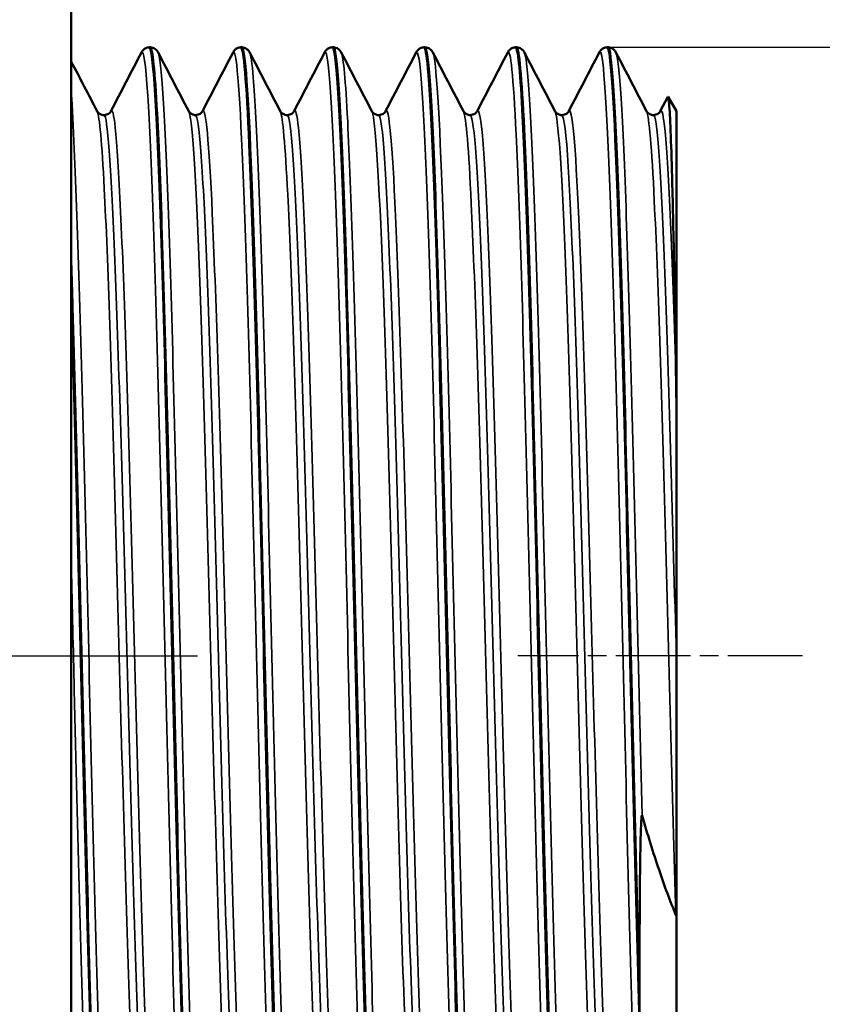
# Model space of a CAD drawing. Header units: millimetres. Extents: x -134 to 755, y -69 to 356.
# Tile 6 of 21: x 81 to 97, y 128 to 147. Entities that reach past the tile are written whole.
import ezdxf

# ---------------------------------------------------------------- set-up
doc = ezdxf.new("R2010")
doc.units = ezdxf.units.MM
doc.linetypes.add('CHAIN', pattern=[0.7087, 0.4724, -0.0591, 0.1181, -0.0591])
for name, color, linetype, lineweight in [('Видимые тонкие (ГОСТ)', 7, 'Continuous', 35), ('Видимый контур (ГОСТ)', 7, 'Continuous', 50), ('Осевая линия (ГОСТ)', 7, 'Continuous', 25), ('Размер (ГОСТ)', 7, 'Continuous', 25)]:
    doc.layers.add(name, color=color, linetype=linetype, lineweight=lineweight)
doc.styles.add('Обычный текст (ГОСТ)', font='GOST Common Italic.ttf')
doc.dimstyles.new('Обычный (ГОСТ)', dxfattribs={"dimtxt": 3.5, "dimasz": 3.5, "dimexe": 1, "dimexo": 0, "dimgap": 0.5, "dimtad": 1, "dimrnd": 1e-08, "dimtxsty": 'Обычный текст (ГОСТ)', "dimblk": 'Filled-1', "dimcen": 0.09, "dimdle": 15, "dimclrd": 256, "dimclre": 256, "dimclrt": 256, "dimazin": 2, "dimtfac": 0.714286, "dimtdec": 3, "dimtmove": 0, "dimatfit": 3, "dimfxl": 1, "dimtolj": 1, "dimlwd": 25, "dimlwe": 25, "dimarcsym": 0})

# ---------------------------------------------------------------- blocks, each defined once
blk = doc.blocks.new('Filled-1')
at = {"color": 0}
for p, q in [((0, 0), (-1, 0.1429)), ((-1, 0.1429), (-1, -0.1429)), ((-1, 0), (0, 0)), ((-1, -0.1429), (0, 0))]:
    blk.add_line(p, q, dxfattribs=at)
at = {"color": 0, "flags": 128}
blk.add_lwpolyline([(-1, -0.1429), (0, 0), (-1, 0.1429), (-1, -0.1429)], dxfattribs=at)
at = {"color": 0}
blk.add_solid([(-1, -0.1429), (0, 0), (-1, 0.1429), (-1, -0.1429)], dxfattribs=at)
blk = doc.blocks.new('*D12')
at = {"layer": 'Defpoints', "color": 0, "linetype": 'Continuous', "transparency": 16777216}
for p in [(92.527, 146.523), (91.637, 122.393), (105.21, 122.393)]:
    blk.add_point(p, dxfattribs=at)
at = {"layer": 'Размер (ГОСТ)', "linetype": 'Continuous', "lineweight": 25, "transparency": 16777216}
for p, q in [((92.527, 146.523), (106.21, 146.523)), ((105.21, 143.023), (105.21, 125.893)), ((91.637, 122.393), (106.21, 122.393))]:
    blk.add_line(p, q, dxfattribs=at)
at = {"layer": 'Размер (ГОСТ)', "linetype": 'Continuous', "lineweight": 25, "transparency": 16777216, "xscale": 3.5, "yscale": 3.5, "zscale": 3.5}
for p, rotation in [((105.21, 146.523), 90), ((105.21, 122.393), 270)]:
    blk.add_blockref('Filled-1', p, dxfattribs=dict(at, rotation=rotation))
at = {"layer": 'Размер (ГОСТ)', "linetype": 'Continuous', "lineweight": 25, "transparency": 16777216, "insert": (101.207, 124.843), "char_height": 3.5, "attachment_point": 1, "rotation": 90, "style": 'Обычный текст (ГОСТ)'}
blk.add_mtext('\\A1; \\fGOST Common|b0|i1;\\H3.5000;G 3/4"', dxfattribs=at)

msp = doc.modelspace()

# ---------------------------------------------------------------- linework, layer by layer
at = {"layer": 'Видимые тонкие (ГОСТ)'}
for points, knots in [([(84.1978, 122.5021), (84.147, 122.6055), (84.0961, 123.2601), (84.0453, 124.4045), (83.976, 125.9627), (83.9068, 128.4151), (83.8375, 131.1739), (83.7683, 133.9299), (83.6991, 136.9677), (83.63, 139.5604), (83.5578, 142.2637), (83.4857, 144.4554), (83.4135, 145.5689), (83.3723, 146.2056), (83.331, 146.4872), (83.2898, 146.4104)], [39.3162479, 39.3162479, 39.3162479, 39.3162479, 39.8441064, 39.8441064, 39.8441064, 40.5628902, 40.5628902, 40.5628902, 41.2809572, 41.2809572, 41.2809572, 42.0296802, 42.0296802, 42.0296802, 42.4578406, 42.4578406, 42.4578406, 42.4578406]), ([(86.0139, 122.5051), (85.9837, 122.562), (85.9534, 122.8116), (85.9231, 123.2539), (85.8539, 124.2653), (85.7847, 126.275), (85.7155, 128.8018), (85.6463, 131.3275), (85.5772, 134.348), (85.508, 137.1406), (85.4388, 139.932), (85.3697, 142.4717), (85.3006, 144.1525), (85.2357, 145.73), (85.1708, 146.5364), (85.1059, 146.4174)], [33.0330626, 33.0330626, 33.0330626, 33.0330626, 33.3472343, 33.3472343, 33.3472343, 34.065546, 34.065546, 34.065546, 34.7835143, 34.7835143, 34.7835143, 35.5011578, 35.5011578, 35.5011578, 36.1746553, 36.1746553, 36.1746553, 36.1746553]), ([(87.83, 122.4995), (87.8191, 122.5193), (87.8081, 122.5652), (87.7971, 122.6378), (87.7275, 123.0979), (87.6579, 124.626), (87.5883, 126.8525), (87.5188, 129.0774), (87.4493, 131.9799), (87.3797, 134.8589), (87.3102, 137.7359), (87.2407, 140.564), (87.1713, 142.6608), (87.1018, 144.7563), (87.0324, 146.1032), (86.9629, 146.3768), (86.9493, 146.4306), (86.9356, 146.4428), (86.922, 146.415)], [26.7498773, 26.7498773, 26.7498773, 26.7498773, 26.8638452, 26.8638452, 26.8638452, 27.5861047, 27.5861047, 27.5861047, 28.307848, 28.307848, 28.307848, 29.0290947, 29.0290947, 29.0290947, 29.7498645, 29.7498645, 29.7498645, 29.89147, 29.89147, 29.89147, 29.89147]), ([(89.6461, 122.4997), (89.5889, 122.6161), (89.5317, 123.4391), (89.4745, 124.8543), (89.4054, 126.5656), (89.3362, 129.1281), (89.267, 131.9288), (89.1979, 134.7289), (89.1287, 137.7428), (89.0596, 140.25), (88.9904, 142.7566), (88.9213, 144.735), (88.8521, 145.7124), (88.8141, 146.2498), (88.7761, 146.4807), (88.7381, 146.4084)], [20.466692, 20.466692, 20.466692, 20.466692, 21.0604177, 21.0604177, 21.0604177, 21.7783396, 21.7783396, 21.7783396, 22.4960981, 22.4960981, 22.4960981, 23.2136979, 23.2136979, 23.2136979, 23.6082847, 23.6082847, 23.6082847, 23.6082847]), ([(91.4622, 122.5051), (91.423, 122.582), (91.3837, 122.9833), (91.3445, 123.6963), (91.2751, 124.9554), (91.2058, 127.1758), (91.1365, 129.8241), (91.0672, 132.4716), (90.9978, 135.5236), (90.9285, 138.2472), (90.8592, 140.9701), (90.7899, 143.341), (90.7207, 144.7911), (90.6652, 145.9522), (90.6097, 146.5147), (90.5542, 146.4149)], [14.1835067, 14.1835067, 14.1835067, 14.1835067, 14.5909949, 14.5909949, 14.5909949, 15.3105985, 15.3105985, 15.3105985, 16.0299964, 16.0299964, 16.0299964, 16.7491932, 16.7491932, 16.7491932, 17.3250994, 17.3250994, 17.3250994, 17.3250994]), ([(93.2193, 122.858), (93.1498, 123.5721), (93.0803, 125.3314), (93.0107, 127.7109), (92.9412, 130.0895), (92.8717, 133.067), (92.8022, 135.9246), (92.7327, 138.7813), (92.6632, 141.493), (92.5938, 143.4055), (92.5243, 145.3175), (92.4548, 146.4141), (92.3854, 146.4309), (92.3803, 146.4321), (92.3753, 146.4277), (92.3703, 146.4177)], [8.1045097, 8.1045097, 8.1045097, 8.1045097, 8.826182, 8.826182, 8.826182, 9.547605, 9.547605, 9.547605, 10.2687835, 10.2687835, 10.2687835, 10.9897226, 10.9897226, 10.9897226, 11.0419141, 11.0419141, 11.0419141, 11.0419141]), ([(84.5288, 122.5034), (84.5064, 122.4582), (84.4839, 122.5196), (84.4615, 122.6921), (84.3921, 123.2256), (84.3227, 124.8163), (84.2533, 127.0813), (84.1839, 129.3435), (84.1146, 132.2584), (84.0453, 135.1259), (83.976, 137.9902), (83.9068, 140.7822), (83.8375, 142.8324), (83.7683, 144.8807), (83.6991, 146.171), (83.63, 146.3946), (83.6269, 146.4045), (83.6238, 146.4123), (83.6208, 146.418)], [32.9403831, 32.9403831, 32.9403831, 32.9403831, 33.1733358, 33.1733358, 33.1733358, 33.8937809, 33.8937809, 33.8937809, 34.6133571, 34.6133571, 34.6133571, 35.3321409, 35.3321409, 35.3321409, 36.0502079, 36.0502079, 36.0502079, 36.0819757, 36.0819757, 36.0819757, 36.0819757]), ([(86.3449, 122.4972), (86.3429, 122.4932), (86.3408, 122.4901), (86.3387, 122.4879), (86.2694, 122.4168), (86.2001, 123.4197), (86.1309, 125.2559), (86.0616, 127.0911), (85.9924, 129.7429), (85.9231, 132.5755), (85.8539, 135.4068), (85.7847, 138.3942), (85.7155, 140.8225), (85.6463, 143.2496), (85.5772, 145.0971), (85.508, 145.923), (85.4843, 146.206), (85.4606, 146.3682), (85.4369, 146.4116)], [26.6571978, 26.6571978, 26.6571978, 26.6571978, 26.6787562, 26.6787562, 26.6787562, 27.3978111, 27.3978111, 27.3978111, 28.116485, 28.116485, 28.116485, 28.8347967, 28.8347967, 28.8347967, 29.552765, 29.552765, 29.552765, 29.7987904, 29.7987904, 29.7987904, 29.7987904]), ([(88.161, 122.5021), (88.1094, 122.4091), (88.0577, 122.8856), (88.006, 123.8928), (87.9364, 125.2504), (87.8667, 127.5598), (87.7971, 130.2616), (87.7275, 132.9614), (87.6579, 136.0292), (87.5883, 138.7227), (87.5188, 141.4143), (87.4493, 143.7086), (87.3797, 145.0511), (87.3375, 145.8668), (87.2952, 146.3269), (87.253, 146.4107)], [20.3740125, 20.3740125, 20.3740125, 20.3740125, 20.9103002, 20.9103002, 20.9103002, 21.6330958, 21.6330958, 21.6330958, 22.3553553, 22.3553553, 22.3553553, 23.0770986, 23.0770986, 23.0770986, 23.5156051, 23.5156051, 23.5156051, 23.5156051]), ([(89.9771, 122.5049), (89.948, 122.4476), (89.9188, 122.569), (89.8897, 122.8749), (89.8205, 123.6012), (89.7513, 125.3609), (89.6821, 127.7327), (89.6129, 130.104), (89.5437, 133.0665), (89.4745, 135.9113), (89.4054, 138.7554), (89.3362, 141.4573), (89.267, 143.3706), (89.201, 145.1957), (89.1351, 146.2882), (89.0691, 146.418)], [14.0908272, 14.0908272, 14.0908272, 14.0908272, 14.3933157, 14.3933157, 14.3933157, 15.1115784, 15.1115784, 15.1115784, 15.8296684, 15.8296684, 15.8296684, 16.5475903, 16.5475903, 16.5475903, 17.2324198, 17.2324198, 17.2324198, 17.2324198]), ([(91.7932, 122.4994), (91.7824, 122.4773), (91.7715, 122.4808), (91.7606, 122.5107), (91.6913, 122.7014), (91.6219, 123.9659), (91.5525, 126.0001), (91.4832, 128.0337), (91.4138, 130.8186), (91.3445, 133.6855), (91.2751, 136.5516), (91.2058, 139.4745), (91.1365, 141.7521), (91.0672, 144.029), (90.9978, 145.641), (90.9285, 146.2011), (90.9141, 146.3179), (90.8996, 146.3887), (90.8852, 146.4147)], [7.8076419, 7.8076419, 7.8076419, 7.8076419, 7.9204019, 7.9204019, 7.9204019, 8.6404314, 8.6404314, 8.6404314, 9.3602456, 9.3602456, 9.3602456, 10.0798492, 10.0798492, 10.0798492, 10.799247, 10.799247, 10.799247, 10.9492345, 10.9492345, 10.9492345, 10.9492345]), ([(93.2193, 131.289), (93.1498, 134.0666), (93.0803, 137.1183), (93.0107, 139.7071), (92.9412, 142.2949), (92.8717, 144.3973), (92.8022, 145.5066), (92.7686, 146.0436), (92.7349, 146.3457), (92.7013, 146.4099)], [2.8737604, 2.8737604, 2.8737604, 2.8737604, 3.5954327, 3.5954327, 3.5954327, 4.3168556, 4.3168556, 4.3168556, 4.6660492, 4.6660492, 4.6660492, 4.6660492]), ([(82.7127, 122.5042), (82.6689, 122.4234), (82.625, 122.7489), (82.5811, 123.4713), (82.5117, 124.6157), (82.4422, 126.7466), (82.3727, 129.35), (82.3035, 131.9416), (82.2344, 134.9786), (82.1652, 137.7346), (82.0959, 140.4936), (82.0267, 142.947), (81.9574, 144.5067), (81.9378, 144.9479), (81.9183, 145.3197), (81.8987, 145.6143)], [39.2235684, 39.2235684, 39.2235684, 39.2235684, 39.6787947, 39.6787947, 39.6787947, 40.3999921, 40.3999921, 40.3999921, 41.1179209, 41.1179209, 41.1179209, 41.8366523, 41.8366523, 41.8366523, 42.039992, 42.039992, 42.039992, 42.039992]), ([(83.5916, 123.6629), (83.5317, 123.7848), (83.4718, 124.6081), (83.4118, 126.0065), (83.3404, 127.6728), (83.269, 130.1385), (83.1975, 132.7778), (83.1263, 135.4095), (83.0551, 138.188), (82.9839, 140.4117), (82.9128, 142.6301), (82.8418, 144.275), (82.7707, 144.9329), (82.7417, 145.2018), (82.7126, 145.3044), (82.6836, 145.2469)], [39.3212189, 39.3212189, 39.3212189, 39.3212189, 39.9433637, 39.9433637, 39.9433637, 40.684693, 40.684693, 40.684693, 41.4239142, 41.4239142, 41.4239142, 42.1613632, 42.1613632, 42.1613632, 42.4628116, 42.4628116, 42.4628116, 42.4628116]), ([(85.4077, 123.6665), (85.3848, 123.7084), (85.3618, 123.851), (85.3389, 124.0964), (85.2672, 124.8621), (85.1955, 126.6213), (85.1238, 128.9244), (85.0523, 131.2231), (84.9808, 134.0408), (84.9093, 136.6603), (84.8378, 139.2757), (84.7664, 141.6677), (84.695, 143.2294), (84.6299, 144.653), (84.5648, 145.374), (84.4997, 145.2543)], [33.0380336, 33.0380336, 33.0380336, 33.0380336, 33.2763804, 33.2763804, 33.2763804, 34.0202595, 34.0202595, 34.0202595, 34.7626813, 34.7626813, 34.7626813, 35.5039273, 35.5039273, 35.5039273, 36.1796262, 36.1796262, 36.1796262, 36.1796262]), ([(87.2238, 123.6626), (87.164, 123.7839), (87.1043, 124.6039), (87.0445, 125.9963), (86.9732, 127.6545), (86.902, 130.1082), (86.8308, 132.7379), (86.7597, 135.366), (86.6885, 138.1445), (86.6173, 140.3728), (86.5462, 142.5997), (86.4751, 144.2555), (86.404, 144.9233), (86.3746, 145.1992), (86.3452, 145.3053), (86.3158, 145.2474)], [26.7548483, 26.7548483, 26.7548483, 26.7548483, 27.3754824, 27.3754824, 27.3754824, 28.1145915, 28.1145915, 28.1145915, 28.8532317, 28.8532317, 28.8532317, 29.5914238, 29.5914238, 29.5914238, 29.8964409, 29.8964409, 29.8964409, 29.8964409]), ([(89.0399, 123.6655), (89.0201, 123.7014), (89.0003, 123.8129), (88.9804, 124.0016), (88.9067, 124.7035), (88.8329, 126.47), (88.7591, 128.8254), (88.6875, 131.113), (88.6158, 133.9309), (88.5442, 136.5597), (88.4726, 139.1863), (88.401, 141.598), (88.3294, 143.1801), (88.2636, 144.6355), (88.1977, 145.3758), (88.1319, 145.2544)], [20.471663, 20.471663, 20.471663, 20.471663, 20.6775382, 20.6775382, 20.6775382, 21.4431916, 21.4431916, 21.4431916, 22.1868166, 22.1868166, 22.1868166, 22.9298013, 22.9298013, 22.9298013, 23.6132556, 23.6132556, 23.6132556, 23.6132556]), ([(90.856, 123.6634), (90.7988, 123.7798), (90.7416, 124.5326), (90.6844, 125.8202), (90.6133, 127.4189), (90.5422, 129.8266), (90.4712, 132.4378), (90.4001, 135.0484), (90.3291, 137.8373), (90.258, 140.1035), (90.187, 142.3691), (90.116, 144.0907), (90.045, 144.8356), (90.0127, 145.1747), (89.9803, 145.31), (89.948, 145.2471)], [14.1884777, 14.1884777, 14.1884777, 14.1884777, 14.7824916, 14.7824916, 14.7824916, 15.5200391, 15.5200391, 15.5200391, 16.257386, 16.257386, 16.257386, 16.9945373, 16.9945373, 16.9945373, 17.3300703, 17.3300703, 17.3300703, 17.3300703]), ([(92.6721, 123.6663), (92.65, 123.7065), (92.6279, 123.8401), (92.6058, 124.0692), (92.5346, 124.8076), (92.4633, 126.5303), (92.3921, 128.8019), (92.3208, 131.0727), (92.2496, 133.87), (92.1784, 136.4872), (92.1072, 139.1034), (92.036, 141.5143), (91.9647, 143.1111), (91.8979, 144.6109), (91.831, 145.379), (91.7641, 145.2547)], [7.9052924, 7.9052924, 7.9052924, 7.9052924, 8.134688, 8.134688, 8.134688, 8.8742729, 8.8742729, 8.8742729, 9.6136106, 9.6136106, 9.6136106, 10.3527063, 10.3527063, 10.3527063, 11.046885, 11.046885, 11.046885, 11.046885]), ([(93.8901, 140.1097), (93.8186, 142.3868), (93.7472, 144.1128), (93.6758, 144.8498), (93.6439, 145.1787), (93.6121, 145.3091), (93.5802, 145.247)], [3.6916927, 3.6916927, 3.6916927, 3.6916927, 4.4328716, 4.4328716, 4.4328716, 4.7636997, 4.7636997, 4.7636997, 4.7636997]), ([(83.3189, 123.6683), (83.2785, 123.5924), (83.238, 123.8269), (83.1975, 124.3723), (83.1263, 125.3322), (83.0551, 127.2456), (82.9839, 129.6293), (82.9128, 132.0072), (82.8418, 134.8302), (82.7707, 137.3884), (82.6981, 140.0049), (82.6254, 142.3174), (82.5527, 143.7197), (82.5054, 144.632), (82.4582, 145.1536), (82.4109, 145.2486)], [39.2185974, 39.2185974, 39.2185974, 39.2185974, 39.6385341, 39.6385341, 39.6385341, 40.3777552, 40.3777552, 40.3777552, 41.1152043, 41.1152043, 41.1152043, 41.869475, 41.869475, 41.869475, 42.3601901, 42.3601901, 42.3601901, 42.3601901]), ([(83.4553, 123.7426), (83.4369, 123.7405), (83.4185, 123.8032), (83.4, 123.933), (83.3285, 124.4373), (83.2569, 125.9489), (83.1853, 128.0828), (83.114, 130.2107), (83.0426, 132.9363), (82.9712, 135.5687), (82.9001, 138.1949), (82.8289, 140.7029), (82.7577, 142.4599), (82.6875, 144.191), (82.6174, 145.1757), (82.5472, 145.1776)], [39.2699082, 39.2699082, 39.2699082, 39.2699082, 39.4610602, 39.4610602, 39.4610602, 40.2038456, 40.2038456, 40.2038456, 40.9445331, 40.9445331, 40.9445331, 41.6834601, 41.6834601, 41.6834601, 42.4115008, 42.4115008, 42.4115008, 42.4115008]), ([(85.135, 123.6605), (85.1313, 123.6532), (85.1276, 123.6486), (85.1238, 123.6469), (85.0523, 123.6131), (84.9808, 124.6158), (84.9093, 126.3996), (84.8378, 128.1807), (84.7664, 130.7229), (84.695, 133.381), (84.6237, 136.0352), (84.5524, 138.779), (84.4811, 140.9179), (84.4098, 143.0539), (84.3386, 144.5659), (84.2674, 145.0723), (84.2539, 145.1681), (84.2405, 145.2278), (84.227, 145.252)], [32.9354121, 32.9354121, 32.9354121, 32.9354121, 32.9741006, 32.9741006, 32.9741006, 33.7165224, 33.7165224, 33.7165224, 34.4577684, 34.4577684, 34.4577684, 35.1979248, 35.1979248, 35.1979248, 35.9370766, 35.9370766, 35.9370766, 36.0770048, 36.0770048, 36.0770048, 36.0770048]), ([(85.2714, 123.743), (85.2191, 123.7489), (85.1667, 124.2774), (85.1144, 125.2806), (85.0427, 126.6546), (84.971, 128.9052), (84.8994, 131.4573), (84.8278, 134.0054), (84.7562, 136.8288), (84.6847, 139.2081), (84.6132, 141.584), (84.5417, 143.4937), (84.4703, 144.4521), (84.4346, 144.9303), (84.399, 145.1693), (84.3633, 145.1693)], [32.9867229, 32.9867229, 32.9867229, 32.9867229, 33.5298918, 33.5298918, 33.5298918, 34.2738433, 34.2738433, 34.2738433, 35.0166179, 35.0166179, 35.0166179, 35.7583024, 35.7583024, 35.7583024, 36.1283155, 36.1283155, 36.1283155, 36.1283155]), ([(86.9511, 123.6683), (86.911, 123.5929), (86.8709, 123.8226), (86.8308, 124.3578), (86.7597, 125.3077), (86.6885, 127.211), (86.6173, 129.5876), (86.5462, 131.9628), (86.4751, 134.7879), (86.404, 137.3512), (86.3329, 139.913), (86.2618, 142.1888), (86.1907, 143.6059), (86.1415, 144.587), (86.0923, 145.1499), (86.0431, 145.2492)], [26.6522268, 26.6522268, 26.6522268, 26.6522268, 27.0684325, 27.0684325, 27.0684325, 27.8070728, 27.8070728, 27.8070728, 28.5452649, 28.5452649, 28.5452649, 29.2830295, 29.2830295, 29.2830295, 29.7938195, 29.7938195, 29.7938195, 29.7938195]), ([(87.0875, 123.7418), (87.0713, 123.7399), (87.0552, 123.7881), (87.039, 123.8882), (86.9676, 124.3302), (86.8963, 125.7781), (86.8249, 127.8651), (86.7536, 129.9508), (86.6823, 132.6543), (86.611, 135.2913), (86.5397, 137.9266), (86.4684, 140.4699), (86.3971, 142.2779), (86.3259, 144.0849), (86.2547, 145.1399), (86.1834, 145.1766), (86.1821, 145.1773), (86.1808, 145.1776), (86.1794, 145.1776)], [26.7035376, 26.7035376, 26.7035376, 26.7035376, 26.8712981, 26.8712981, 26.8712981, 27.6119712, 27.6119712, 27.6119712, 28.3521741, 28.3521741, 28.3521741, 29.0919275, 29.0919275, 29.0919275, 29.8312523, 29.8312523, 29.8312523, 29.8451302, 29.8451302, 29.8451302, 29.8451302]), ([(88.7672, 123.6604), (88.7645, 123.6551), (88.7618, 123.6513), (88.7591, 123.6489), (88.6875, 123.5864), (88.6158, 124.5638), (88.5442, 126.3316), (88.4726, 128.0978), (88.401, 130.6354), (88.3294, 133.2976), (88.2579, 135.9576), (88.1864, 138.7156), (88.1149, 140.8697), (88.0434, 143.0221), (87.9719, 144.5504), (87.9005, 145.0662), (87.8867, 145.1655), (87.8729, 145.2271), (87.8592, 145.2519)], [20.3690415, 20.3690415, 20.3690415, 20.3690415, 20.3970327, 20.3970327, 20.3970327, 21.1406577, 21.1406577, 21.1406577, 21.8836423, 21.8836423, 21.8836423, 22.6260086, 22.6260086, 22.6260086, 23.3677784, 23.3677784, 23.3677784, 23.5106342, 23.5106342, 23.5106342, 23.5106342]), ([(88.9036, 123.7453), (88.8548, 123.7501), (88.8061, 124.2048), (88.7573, 125.0814), (88.6855, 126.3722), (88.6137, 128.5624), (88.5419, 131.0905), (88.4702, 133.6164), (88.3984, 136.4544), (88.3267, 138.8782), (88.255, 141.3), (88.1834, 143.2842), (88.1117, 144.3238), (88.073, 144.8854), (88.0342, 145.1683), (87.9955, 145.1693)], [20.4203522, 20.4203522, 20.4203522, 20.4203522, 20.9264268, 20.9264268, 20.9264268, 21.6716322, 21.6716322, 21.6716322, 22.4161948, 22.4161948, 22.4161948, 23.1601366, 23.1601366, 23.1601366, 23.5619449, 23.5619449, 23.5619449, 23.5619449]), ([(90.5833, 123.6684), (90.5459, 123.5973), (90.5086, 123.7911), (90.4712, 124.2531), (90.4001, 125.1311), (90.3291, 126.9691), (90.258, 129.3053), (90.187, 131.6408), (90.116, 134.4518), (90.045, 137.032), (89.974, 139.6116), (89.903, 141.9357), (89.832, 143.4209), (89.7797, 144.5134), (89.7275, 145.1443), (89.6753, 145.2503)], [14.0858562, 14.0858562, 14.0858562, 14.0858562, 14.4738802, 14.4738802, 14.4738802, 15.2112271, 15.2112271, 15.2112271, 15.9483784, 15.9483784, 15.9483784, 16.6853393, 16.6853393, 16.6853393, 17.2274489, 17.2274489, 17.2274489, 17.2274489]), ([(90.7197, 123.74), (90.7085, 123.7388), (90.6973, 123.7619), (90.6861, 123.81), (90.6149, 124.1162), (90.5437, 125.4321), (90.4725, 127.4256), (90.4013, 129.4185), (90.3301, 132.0692), (90.2589, 134.7089), (90.1877, 137.3479), (90.1165, 139.9502), (90.0454, 141.8596), (89.9742, 143.7686), (89.9031, 144.9664), (89.8319, 145.1513), (89.8251, 145.1688), (89.8184, 145.1772), (89.8116, 145.1767)], [14.1371669, 14.1371669, 14.1371669, 14.1371669, 14.2533562, 14.2533562, 14.2533562, 14.9924784, 14.9924784, 14.9924784, 15.7313991, 15.7313991, 15.7313991, 16.4701233, 16.4701233, 16.4701233, 17.2086563, 17.2086563, 17.2086563, 17.2787596, 17.2787596, 17.2787596, 17.2787596]), ([(92.3994, 123.6604), (92.397, 123.6556), (92.3945, 123.652), (92.3921, 123.6496), (92.3208, 123.5807), (92.2496, 124.5392), (92.1784, 126.283), (92.1072, 128.0262), (92.036, 130.5374), (91.9647, 133.1824), (91.8936, 135.8266), (91.8224, 138.579), (91.7512, 140.7452), (91.68, 142.9107), (91.6089, 144.4694), (91.5377, 145.0284), (91.5222, 145.1496), (91.5068, 145.2236), (91.4914, 145.2513)], [7.8026709, 7.8026709, 7.8026709, 7.8026709, 7.8281139, 7.8281139, 7.8281139, 8.5674516, 8.5674516, 8.5674516, 9.3065474, 9.3065474, 9.3065474, 10.0454065, 10.0454065, 10.0454065, 10.784034, 10.784034, 10.784034, 10.9442636, 10.9442636, 10.9442636, 10.9442636]), ([(92.5358, 123.7447), (92.4897, 123.7485), (92.4436, 124.1545), (92.3975, 124.9418), (92.3261, 126.1609), (92.2547, 128.2824), (92.1833, 130.7682), (92.112, 133.2532), (92.0406, 136.078), (91.9692, 138.5266), (91.8979, 140.9744), (91.8266, 143.0224), (91.7552, 144.1518), (91.7127, 144.8246), (91.6702, 145.1675), (91.6277, 145.1699)], [7.8539816, 7.8539816, 7.8539816, 7.8539816, 8.3325038, 8.3325038, 8.3325038, 9.0734246, 9.0734246, 9.0734246, 9.8141022, 9.8141022, 9.8141022, 10.554542, 10.554542, 10.554542, 10.9955743, 10.9955743, 10.9955743, 10.9955743]), ([(93.8901, 129.3117), (93.8186, 131.6609), (93.7472, 134.4901), (93.6758, 137.0814), (93.6044, 139.6717), (93.5331, 141.9989), (93.4617, 143.4729), (93.4103, 144.5341), (93.3589, 145.1456), (93.3075, 145.2498)], [2.6455338, 2.6455338, 2.6455338, 2.6455338, 3.3867126, 3.3867126, 3.3867126, 4.1276125, 4.1276125, 4.1276125, 4.6610782, 4.6610782, 4.6610782, 4.6610782]), ([(93.8987, 134.4278), (93.8271, 137.082), (93.7555, 139.7259), (93.684, 141.6859), (93.6124, 143.6452), (93.5409, 144.9018), (93.4694, 145.1358), (93.4609, 145.1637), (93.4523, 145.177), (93.4438, 145.1762)], [3.1388071, 3.1388071, 3.1388071, 3.1388071, 3.8815781, 3.8815781, 3.8815781, 4.6240687, 4.6240687, 4.6240687, 4.712389, 4.712389, 4.712389, 4.712389]), ([(82.3817, 122.4973), (82.3787, 122.503), (82.3757, 122.5106), (82.3727, 122.5203), (82.3035, 122.7426), (82.2344, 124.0312), (82.1652, 126.0778), (82.0959, 128.1267), (82.0267, 130.9177), (81.9574, 133.7817), (81.9378, 134.5919), (81.9183, 135.4069), (81.8987, 136.2097)], [45.5994332, 45.5994332, 45.5994332, 45.5994332, 45.6307415, 45.6307415, 45.6307415, 46.3486702, 46.3486702, 46.3486702, 47.0674017, 47.0674017, 47.0674017, 47.2707413, 47.2707413, 47.2707413, 47.2707413])]:
    msp.add_open_spline(points, degree=3, knots=knots, dxfattribs=at)
at = {"layer": 'Видимый контур (ГОСТ)'}
for p, q in [((81.8987, 117.3577), (81.8987, 151.5577)), ((83.4468, 146.5227), (83.4638, 146.5227)), ((85.2629, 146.5227), (85.2799, 146.5227)), ((87.079, 146.5227), (87.096, 146.5227)), ((88.8951, 146.5227), (88.9121, 146.5227)), ((90.7112, 146.5227), (90.7282, 146.5227)), ((92.5273, 146.5227), (92.5443, 146.5227)), ((93.5802, 145.2551), (93.7273, 145.5374)), ((93.8987, 145.2544), (93.7349, 145.5381)), ((93.8987, 139.5389), (93.8987, 145.2544)), ((93.8987, 139.5389), (93.8987, 134.4278)), ((93.8987, 134.4278), (93.8987, 129.3235)), ((93.8987, 123.6609), (93.8987, 129.3235)), ((93.1665, 127.8281), (93.1665, 127.2477))]:
    msp.add_line(p, q, dxfattribs=at)
for points, knots in [([(83.2898, 146.4182), (83.2974, 146.4329), (83.3073, 146.4505), (83.3401, 146.4823), (83.3549, 146.4941), (83.3946, 146.514), (83.4201, 146.5215), (83.4465, 146.5227)], [0, 0, 0, 0, 0.028181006, 0.028181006, 0.042840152, 0.042840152, 0.058022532, 0.058022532, 0.058022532, 0.058022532]), ([(83.4465, 146.5146), (83.485, 146.5149), (83.5236, 146.1998), (83.5622, 145.5743), (83.6314, 144.4514), (83.7006, 142.3383), (83.7698, 139.7408), (83.839, 137.1442), (83.9082, 134.086), (83.9774, 131.2985), (84.0466, 128.5118), (84.1157, 126.0196), (84.1849, 124.4182), (84.2416, 123.107), (84.2982, 122.4022), (84.3548, 122.3955)], [-42.4125677, -42.4125677, -42.4125677, -42.4125677, -42.0123502, -42.0123502, -42.0123502, -41.2939564, -41.2939564, -41.2939564, -40.5757711, -40.5757711, -40.5757711, -39.8577897, -39.8577897, -39.8577897, -39.2699082, -39.2699082, -39.2699082, -39.2699082]), ([(84.3721, 122.398), (84.3221, 122.4014), (84.272, 122.9427), (84.222, 123.9778), (84.1528, 125.4087), (84.0836, 127.7708), (84.0144, 130.4988), (83.9453, 133.2238), (83.8762, 136.2905), (83.8071, 138.9662), (83.7381, 141.6394), (83.669, 143.8995), (83.6, 145.2078), (83.5546, 146.0681), (83.5092, 146.511), (83.4638, 146.515)], [32.985656, 32.985656, 32.985656, 32.985656, 33.5051132, 33.5051132, 33.5051132, 34.2231964, 34.2231964, 34.2231964, 34.9405014, 34.9405014, 34.9405014, 35.6571034, 35.6571034, 35.6571034, 36.1283155, 36.1283155, 36.1283155, 36.1283155]), ([(83.4641, 146.5227), (83.5006, 146.521), (83.5345, 146.507), (83.5785, 146.4768), (83.5919, 146.4617), (83.6102, 146.4374), (83.616, 146.4274), (83.6208, 146.4182)], [0, 0, 0, 0, 0.020980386, 0.020980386, 0.040460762, 0.040460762, 0.057993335, 0.057993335, 0.057993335, 0.057993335]), ([(85.1059, 146.4182), (85.1135, 146.4329), (85.1234, 146.4505), (85.1562, 146.4823), (85.171, 146.4941), (85.2107, 146.514), (85.2362, 146.5215), (85.2626, 146.5227)], [0, 0, 0, 0, 0.028181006, 0.028181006, 0.042840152, 0.042840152, 0.058022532, 0.058022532, 0.058022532, 0.058022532]), ([(85.2626, 146.5194), (85.318, 146.5153), (85.3735, 145.8439), (85.4289, 144.5865), (85.498, 143.0205), (85.567, 140.5588), (85.6361, 137.7886), (85.7051, 135.019), (85.7741, 131.9647), (85.8432, 129.3536), (85.9122, 126.7432), (85.9812, 124.5982), (86.0502, 123.4296), (86.0905, 122.7484), (86.1307, 122.4025), (86.1709, 122.4004)], [-36.1293824, -36.1293824, -36.1293824, -36.1293824, -35.5539189, -35.5539189, -35.5539189, -34.837233, -34.837233, -34.837233, -34.1207134, -34.1207134, -34.1207134, -33.4043556, -33.4043556, -33.4043556, -32.9867229, -32.9867229, -32.9867229, -32.9867229]), ([(86.1882, 122.4008), (86.1568, 122.3985), (86.1254, 122.6056), (86.094, 123.0245), (86.0249, 123.9457), (85.9558, 125.8831), (85.8867, 128.3741), (85.8176, 130.8638), (85.7485, 133.8851), (85.6794, 136.7171), (85.6104, 139.5479), (85.5414, 142.1652), (85.4723, 143.9454), (85.4082, 145.5996), (85.344, 146.5177), (85.2799, 146.5221)], [26.7024707, 26.7024707, 26.7024707, 26.7024707, 27.0285959, 27.0285959, 27.0285959, 27.7458366, 27.7458366, 27.7458366, 28.4627197, 28.4627197, 28.4627197, 29.1792641, 29.1792641, 29.1792641, 29.8451302, 29.8451302, 29.8451302, 29.8451302]), ([(85.2802, 146.5227), (85.3167, 146.521), (85.3506, 146.507), (85.3946, 146.4768), (85.408, 146.4617), (85.4263, 146.4374), (85.4321, 146.4274), (85.4369, 146.4182)], [0, 0, 0, 0, 0.020980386, 0.020980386, 0.040460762, 0.040460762, 0.057993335, 0.057993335, 0.057993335, 0.057993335]), ([(86.922, 146.4182), (86.9296, 146.4329), (86.9395, 146.4505), (86.9723, 146.4823), (86.9871, 146.4941), (87.0268, 146.514), (87.0523, 146.5215), (87.0787, 146.5227)], [0, 0, 0, 0, 0.028181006, 0.028181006, 0.042840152, 0.042840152, 0.058022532, 0.058022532, 0.058022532, 0.058022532]), ([(87.0787, 146.5216), (87.0857, 146.5225), (87.0928, 146.5126), (87.0998, 146.4915), (87.1693, 146.283), (87.2388, 144.989), (87.3083, 142.9218), (87.3777, 140.856), (87.4472, 138.0364), (87.5166, 135.1423), (87.586, 132.2503), (87.6554, 129.3093), (87.7248, 127.0271), (87.7941, 124.7465), (87.8635, 123.1438), (87.9328, 122.6042), (87.9509, 122.4636), (87.969, 122.3955), (87.987, 122.3976)], [-29.8461971, -29.8461971, -29.8461971, -29.8461971, -29.7732071, -29.7732071, -29.7732071, -29.0518927, -29.0518927, -29.0518927, -28.3311085, -28.3311085, -28.3311085, -27.6108348, -27.6108348, -27.6108348, -26.891052, -26.891052, -26.891052, -26.7035376, -26.7035376, -26.7035376, -26.7035376]), ([(88.0043, 122.3958), (87.9913, 122.3936), (87.9783, 122.4282), (87.9653, 122.5006), (87.8958, 122.8878), (87.8263, 124.3528), (87.7568, 126.542), (87.6874, 128.7297), (87.618, 131.6213), (87.5485, 134.52), (87.4791, 137.4167), (87.4097, 140.295), (87.3403, 142.4624), (87.271, 144.6282), (87.2016, 146.0651), (87.1323, 146.4277), (87.1202, 146.4909), (87.1081, 146.5214), (87.096, 146.52)], [20.4192854, 20.4192854, 20.4192854, 20.4192854, 20.5542157, 20.5542157, 20.5542157, 21.2755301, 21.2755301, 21.2755301, 21.9963143, 21.9963143, 21.9963143, 22.716588, 22.716588, 22.716588, 23.4363707, 23.4363707, 23.4363707, 23.5619449, 23.5619449, 23.5619449, 23.5619449]), ([(87.0963, 146.5227), (87.1328, 146.521), (87.1667, 146.507), (87.2107, 146.4768), (87.2241, 146.4617), (87.2424, 146.4374), (87.2482, 146.4274), (87.253, 146.4182)], [0, 0, 0, 0, 0.020980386, 0.020980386, 0.040460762, 0.040460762, 0.057993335, 0.057993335, 0.057993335, 0.057993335]), ([(88.7381, 146.4182), (88.7457, 146.4329), (88.7556, 146.4505), (88.7884, 146.4823), (88.8032, 146.4941), (88.8429, 146.514), (88.8684, 146.5215), (88.8948, 146.5227)], [0, 0, 0, 0, 0.028181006, 0.028181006, 0.042840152, 0.042840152, 0.058022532, 0.058022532, 0.058022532, 0.058022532]), ([(88.8948, 146.5155), (88.9202, 146.5187), (88.9457, 146.3838), (88.9711, 146.1074), (89.0403, 145.3572), (89.1094, 143.5707), (89.1785, 141.1746), (89.2475, 138.7796), (89.3166, 135.7962), (89.3857, 132.9362), (89.4547, 130.0775), (89.5237, 127.3665), (89.5928, 125.4495), (89.6618, 123.5334), (89.7308, 122.4269), (89.7998, 122.3935), (89.8009, 122.3929), (89.802, 122.3927), (89.8031, 122.3927)], [-23.5630118, -23.5630118, -23.5630118, -23.5630118, -23.2988269, -23.2988269, -23.2988269, -22.5815862, -22.5815862, -22.5815862, -21.864703, -21.864703, -21.864703, -21.1481587, -21.1481587, -21.1481587, -20.4319347, -20.4319347, -20.4319347, -20.4203522, -20.4203522, -20.4203522, -20.4203522]), ([(89.8204, 122.3939), (89.759, 122.397), (89.6976, 123.2307), (89.6362, 124.7541), (89.5671, 126.4669), (89.4981, 129.0368), (89.429, 131.851), (89.36, 134.6645), (89.291, 137.6981), (89.2219, 140.2287), (89.1529, 142.7587), (89.0839, 144.7642), (89.0149, 145.7675), (88.9806, 146.2656), (88.9463, 146.5146), (88.9121, 146.5145)], [14.1361001, 14.1361001, 14.1361001, 14.1361001, 14.7735038, 14.7735038, 14.7735038, 15.4901898, 15.4901898, 15.4901898, 16.2067093, 16.2067093, 16.2067093, 16.9230671, 16.9230671, 16.9230671, 17.2787596, 17.2787596, 17.2787596, 17.2787596]), ([(88.9124, 146.5227), (88.9489, 146.521), (88.9828, 146.507), (89.0268, 146.4768), (89.0402, 146.4617), (89.0585, 146.4374), (89.0643, 146.4274), (89.0691, 146.4182)], [0, 0, 0, 0, 0.020980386, 0.020980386, 0.040460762, 0.040460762, 0.057993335, 0.057993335, 0.057993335, 0.057993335]), ([(90.5542, 146.4182), (90.5618, 146.4329), (90.5717, 146.4505), (90.6045, 146.4823), (90.6193, 146.4941), (90.659, 146.514), (90.6845, 146.5215), (90.7109, 146.5227)], [0, 0, 0, 0, 0.028181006, 0.028181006, 0.042840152, 0.042840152, 0.058022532, 0.058022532, 0.058022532, 0.058022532]), ([(90.7109, 146.5156), (90.755, 146.514), (90.799, 146.0985), (90.8431, 145.2875), (90.9123, 144.0146), (90.9815, 141.7786), (91.0507, 139.1145), (91.1198, 136.4532), (91.1889, 133.3879), (91.258, 130.6505), (91.3271, 127.9158), (91.3961, 125.5319), (91.4651, 124.0672), (91.5165, 122.9774), (91.5679, 122.4047), (91.6192, 122.3984)], [-17.2798265, -17.2798265, -17.2798265, -17.2798265, -16.8223095, -16.8223095, -16.8223095, -16.1042264, -16.1042264, -16.1042264, -15.3869213, -15.3869213, -15.3869213, -14.6703193, -14.6703193, -14.6703193, -14.1371669, -14.1371669, -14.1371669, -14.1371669]), ([(91.6365, 122.3997), (91.592, 122.4014), (91.5475, 122.8257), (91.503, 123.6527), (91.4337, 124.9381), (91.3645, 127.1853), (91.2953, 129.8561), (91.2261, 132.526), (91.1569, 135.5962), (91.0877, 138.3316), (91.0185, 141.0661), (90.9494, 143.4425), (90.8802, 144.8921), (90.8295, 145.954), (90.7788, 146.5118), (90.7282, 146.5177)], [7.8529148, 7.8529148, 7.8529148, 7.8529148, 8.3150725, 8.3150725, 8.3150725, 9.0334664, 9.0334664, 9.0334664, 9.7516516, 9.7516516, 9.7516516, 10.469633, 10.469633, 10.469633, 10.9955743, 10.9955743, 10.9955743, 10.9955743]), ([(90.7285, 146.5227), (90.765, 146.521), (90.7989, 146.507), (90.8429, 146.4768), (90.8563, 146.4617), (90.8746, 146.4374), (90.8804, 146.4274), (90.8852, 146.4182)], [0, 0, 0, 0, 0.020980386, 0.020980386, 0.040460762, 0.040460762, 0.057993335, 0.057993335, 0.057993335, 0.057993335]), ([(92.3703, 146.4182), (92.3779, 146.4329), (92.3878, 146.4505), (92.4206, 146.4823), (92.4354, 146.4941), (92.4751, 146.514), (92.5006, 146.5215), (92.527, 146.5227)], [0, 0, 0, 0, 0.028181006, 0.028181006, 0.042840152, 0.042840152, 0.058022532, 0.058022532, 0.058022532, 0.058022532]), ([(92.527, 146.5224), (92.5932, 146.5222), (92.6594, 145.5439), (92.7256, 143.794), (92.7946, 141.9698), (92.8636, 139.3229), (92.9326, 136.4836), (93.0016, 133.6431), (93.0706, 130.6343), (93.1396, 128.1745), (93.1486, 127.8561), (93.1575, 127.5467), (93.1665, 127.2477)], [-10.9966411, -10.9966411, -10.9966411, -10.9966411, -10.3096511, -10.3096511, -10.3096511, -9.5934965, -9.5934965, -9.5934965, -8.877013, -8.877013, -8.877013, -8.7842752, -8.7842752, -8.7842752, -8.7842752]), ([(93.1665, 127.8281), (93.0971, 130.2481), (93.0277, 133.2543), (92.9583, 136.1231), (92.8889, 138.9909), (92.8195, 141.6965), (92.7502, 143.589), (92.6815, 145.4614), (92.6129, 146.5218), (92.5443, 146.5227)], [2.559837, 2.559837, 2.559837, 2.559837, 3.2800724, 3.2800724, 3.2800724, 4.0000607, 4.0000607, 4.0000607, 4.712389, 4.712389, 4.712389, 4.712389]), ([(92.5446, 146.5227), (92.5811, 146.521), (92.615, 146.507), (92.659, 146.4768), (92.6724, 146.4617), (92.6907, 146.4374), (92.6965, 146.4274), (92.7013, 146.4182)], [0, 0, 0, 0, 0.020980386, 0.020980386, 0.040460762, 0.040460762, 0.057993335, 0.057993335, 0.057993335, 0.057993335]), ([(93.8901, 140.1097), (93.8768, 140.9247), (93.8637, 141.6743), (93.8373, 143.01), (93.8241, 143.5894), (93.7911, 144.7811), (93.7715, 145.248), (93.7436, 145.5209), (93.7354, 145.553), (93.7273, 145.5374)], [-5.0493603, -5.0493603, -5.0493603, -5.0493603, -4.766109, -4.766109, -4.4810876, -4.4810876, -4.050631, -4.050631, -3.8713326, -3.8713326, -3.8713326, -3.8713326]), ([(82.4109, 145.2551), (82.4138, 145.2494), (82.4191, 145.2383), (82.4464, 145.2123), (82.4598, 145.2017), (82.4973, 145.184), (82.5221, 145.1776), (82.5472, 145.1776)], [0, 0, 0, 0, 0.028214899, 0.028214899, 0.043017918, 0.043017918, 0.058371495, 0.058371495, 0.058371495, 0.058371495]), ([(82.5472, 145.1776), (82.583, 145.1776), (82.6171, 145.1912), (82.6561, 145.2179), (82.6664, 145.2298), (82.6788, 145.2462), (82.6818, 145.2516), (82.6836, 145.2551)], [0, 0, 0, 0, 0.021891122, 0.021891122, 0.040863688, 0.040863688, 0.058346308, 0.058346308, 0.058346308, 0.058346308]), ([(84.227, 145.2551), (84.2299, 145.2494), (84.2352, 145.2383), (84.2625, 145.2123), (84.2759, 145.2017), (84.3134, 145.184), (84.3382, 145.1776), (84.3633, 145.1776)], [0, 0, 0, 0, 0.028214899, 0.028214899, 0.043017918, 0.043017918, 0.058371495, 0.058371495, 0.058371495, 0.058371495]), ([(84.3633, 145.1776), (84.3991, 145.1776), (84.4332, 145.1912), (84.4722, 145.2179), (84.4825, 145.2298), (84.4949, 145.2462), (84.4979, 145.2516), (84.4997, 145.2551)], [0, 0, 0, 0, 0.021891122, 0.021891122, 0.040863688, 0.040863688, 0.058346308, 0.058346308, 0.058346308, 0.058346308]), ([(86.0431, 145.2551), (86.046, 145.2494), (86.0513, 145.2383), (86.0786, 145.2123), (86.092, 145.2017), (86.1295, 145.184), (86.1543, 145.1776), (86.1794, 145.1776)], [0, 0, 0, 0, 0.028214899, 0.028214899, 0.043017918, 0.043017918, 0.058371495, 0.058371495, 0.058371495, 0.058371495]), ([(86.1794, 145.1776), (86.2152, 145.1776), (86.2493, 145.1912), (86.2883, 145.2179), (86.2986, 145.2298), (86.311, 145.2462), (86.314, 145.2516), (86.3158, 145.2551)], [0, 0, 0, 0, 0.021891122, 0.021891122, 0.040863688, 0.040863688, 0.058346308, 0.058346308, 0.058346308, 0.058346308]), ([(87.8592, 145.2551), (87.8621, 145.2494), (87.8674, 145.2383), (87.8947, 145.2123), (87.9081, 145.2017), (87.9456, 145.184), (87.9704, 145.1776), (87.9955, 145.1776)], [0, 0, 0, 0, 0.028214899, 0.028214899, 0.043017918, 0.043017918, 0.058371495, 0.058371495, 0.058371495, 0.058371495]), ([(87.9955, 145.1776), (88.0313, 145.1776), (88.0654, 145.1912), (88.1044, 145.2179), (88.1147, 145.2298), (88.1271, 145.2462), (88.1301, 145.2516), (88.1319, 145.2551)], [0, 0, 0, 0, 0.021891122, 0.021891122, 0.040863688, 0.040863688, 0.058346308, 0.058346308, 0.058346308, 0.058346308]), ([(89.6753, 145.2551), (89.6782, 145.2494), (89.6835, 145.2383), (89.7108, 145.2123), (89.7242, 145.2017), (89.7617, 145.184), (89.7865, 145.1776), (89.8116, 145.1776)], [0, 0, 0, 0, 0.028214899, 0.028214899, 0.043017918, 0.043017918, 0.058371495, 0.058371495, 0.058371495, 0.058371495]), ([(89.8116, 145.1776), (89.8474, 145.1776), (89.8815, 145.1912), (89.9205, 145.2179), (89.9308, 145.2298), (89.9432, 145.2462), (89.9462, 145.2516), (89.948, 145.2551)], [0, 0, 0, 0, 0.021891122, 0.021891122, 0.040863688, 0.040863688, 0.058346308, 0.058346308, 0.058346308, 0.058346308]), ([(91.4914, 145.2551), (91.4943, 145.2494), (91.4996, 145.2383), (91.5269, 145.2123), (91.5403, 145.2017), (91.5778, 145.184), (91.6026, 145.1776), (91.6277, 145.1776)], [0, 0, 0, 0, 0.028214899, 0.028214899, 0.043017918, 0.043017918, 0.058371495, 0.058371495, 0.058371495, 0.058371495]), ([(91.6277, 145.1776), (91.6635, 145.1776), (91.6976, 145.1912), (91.7366, 145.2179), (91.7469, 145.2298), (91.7593, 145.2462), (91.7623, 145.2516), (91.7641, 145.2551)], [0, 0, 0, 0, 0.021891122, 0.021891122, 0.040863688, 0.040863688, 0.058346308, 0.058346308, 0.058346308, 0.058346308]), ([(93.3075, 145.2551), (93.3104, 145.2494), (93.3157, 145.2383), (93.343, 145.2123), (93.3564, 145.2017), (93.3939, 145.184), (93.4187, 145.1776), (93.4438, 145.1776)], [0, 0, 0, 0, 0.028214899, 0.028214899, 0.043017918, 0.043017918, 0.058371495, 0.058371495, 0.058371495, 0.058371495]), ([(93.4438, 145.1776), (93.4796, 145.1776), (93.5137, 145.1912), (93.5527, 145.2179), (93.563, 145.2298), (93.5754, 145.2462), (93.5784, 145.2516), (93.5802, 145.2551)], [0, 0, 0, 0, 0.021891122, 0.021891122, 0.040863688, 0.040863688, 0.058346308, 0.058346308, 0.058346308, 0.058346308]), ([(82.556, 122.3929), (82.5532, 122.3926), (82.5503, 122.3942), (82.5474, 122.3976), (82.4782, 122.4805), (82.4089, 123.6452), (82.3396, 125.6123), (82.2706, 127.571), (82.2016, 130.3081), (82.1326, 133.1718), (82.0635, 136.0369), (81.9945, 139.0041), (81.9255, 141.3664), (81.9165, 141.6722), (81.9076, 141.968), (81.8987, 142.2527)], [39.2688413, 39.2688413, 39.2688413, 39.2688413, 39.2985563, 39.2985563, 39.2985563, 40.0177716, 40.0177716, 40.0177716, 40.7339263, 40.7339263, 40.7339263, 41.4504098, 41.4504098, 41.4504098, 41.5431476, 41.5431476, 41.5431476, 41.5431476]), ([(81.8987, 141.6986), (81.9681, 139.3817), (82.0375, 136.4232), (82.1068, 133.5351), (82.1762, 130.6481), (82.2456, 127.8566), (82.3149, 125.832), (82.3843, 123.8081), (82.4536, 122.5683), (82.523, 122.4106), (82.5282, 122.3987), (82.5335, 122.3929), (82.5387, 122.3933)], [-47.7675857, -47.7675857, -47.7675857, -47.7675857, -47.0473503, -47.0473503, -47.0473503, -46.327362, -46.327362, -46.327362, -45.607616, -45.607616, -45.607616, -45.5530935, -45.5530935, -45.5530935, -45.5530935]), ([(93.1665, 127.8281), (93.1675, 129.1705), (93.1779, 130.3448), (93.1947, 131.0277), (93.2002, 131.1706), (93.2076, 131.2554), (93.2092, 131.2711), (93.2117, 131.2849), (93.2124, 131.288), (93.2134, 131.2913), (93.2138, 131.2923), (93.2144, 131.2936), (93.2147, 131.294), (93.2152, 131.2946), (93.2154, 131.2947), (93.2159, 131.2949), (93.2162, 131.2949), (93.2168, 131.2946), (93.2171, 131.2942), (93.2181, 131.2927), (93.2187, 131.291), (93.2193, 131.289)], [-0.08370837, -0.08370837, -0.08370837, -0.08370837, -0.027754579, -0.027754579, -0.006951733, -0.006951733, -0.003175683, -0.003175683, -0.002148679, -0.002148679, -0.001736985, -0.001736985, -0.001506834, -0.001506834, -0.001319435, -0.001319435, -0.001109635, -0.001109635, -0.000784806, -0.000784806, 0, 0, 0, 0]), ([(93.2193, 131.289), (93.329, 130.9085), (93.4406, 130.548), (93.6643, 129.8879), (93.7759, 129.5869), (93.8901, 129.3117)], [-0.29262868, -0.29262868, -0.29262868, -0.29262868, -0.14337514, -0.14337514, 0, 0, 0, 0]), ([(93.8901, 129.3117), (93.8907, 129.3101), (93.8914, 129.3089), (93.8925, 129.3083), (93.8928, 129.3082), (93.8933, 129.3083), (93.8936, 129.3085), (93.8941, 129.3089), (93.8944, 129.3093), (93.8951, 129.3103), (93.8954, 129.3111), (93.8963, 129.3133), (93.8968, 129.315), (93.8977, 129.3187), (93.8982, 129.321), (93.8987, 129.3235)], [-0.618756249, -0.618756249, -0.618756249, -0.618756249, -0.61079654, -0.61079654, -0.607986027, -0.607986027, -0.605827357, -0.605827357, -0.603505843, -0.603505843, -0.600066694, -0.600066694, -0.593622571, -0.593622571, -0.58629588, -0.58629588, -0.58629588, -0.58629588])]:
    msp.add_open_spline(points, degree=3, knots=knots, dxfattribs=at)
for points in [[(81.8987, 146.2379), (82.0694, 145.9103), (82.2401, 145.5827), (82.4109, 145.2551)], [(82.6836, 145.2551), (82.8857, 145.6428), (83.0877, 146.0305), (83.2898, 146.4182)], [(83.6208, 146.4182), (83.8228, 146.0305), (84.0249, 145.6428), (84.227, 145.2551)], [(84.4997, 145.2551), (84.7018, 145.6428), (84.9038, 146.0305), (85.1059, 146.4182)], [(85.4369, 146.4182), (85.6389, 146.0305), (85.841, 145.6428), (86.0431, 145.2551)], [(86.3158, 145.2551), (86.5179, 145.6428), (86.7199, 146.0305), (86.922, 146.4182)], [(87.253, 146.4182), (87.455, 146.0305), (87.6571, 145.6428), (87.8592, 145.2551)], [(88.1319, 145.2551), (88.334, 145.6428), (88.536, 146.0305), (88.7381, 146.4182)], [(89.0691, 146.4182), (89.2711, 146.0305), (89.4732, 145.6428), (89.6753, 145.2551)], [(89.948, 145.2551), (90.1501, 145.6428), (90.3521, 146.0305), (90.5542, 146.4182)], [(90.8852, 146.4182), (91.0872, 146.0305), (91.2893, 145.6428), (91.4914, 145.2551)], [(91.7641, 145.2551), (91.9662, 145.6428), (92.1682, 146.0305), (92.3703, 146.4182)], [(92.7013, 146.4182), (92.9033, 146.0305), (93.1054, 145.6428), (93.3075, 145.2551)], [(93.8987, 139.5389), (93.896, 139.7318), (93.8931, 139.9222), (93.8901, 140.1097)]]:
    msp.add_open_spline(points, degree=3, dxfattribs=at)
at = {"layer": 'Осевая линия (ГОСТ)', "linetype": 'CHAIN', "ltscale": 11.993792}
msp.add_line((29.3987, 134.4577), (84.3987, 134.4577), dxfattribs=at)
at = {"layer": 'Осевая линия (ГОСТ)', "linetype": 'CHAIN', "ltscale": 3.133764}
msp.add_line((96.3987, 134.4577), (90.7574, 134.4577), dxfattribs=at)

# ---------------------------------------------------------------- dimensions: what is measured, and where the dimension line sits
at = {"layer": 'Размер (ГОСТ)', "linetype": 'Continuous', "lineweight": 25}
dim = msp.add_linear_dim(base=(105.2097, 122.3927), p1=(92.527, 146.5227), p2=(91.6365, 122.3927), angle=90, text=' \\fGOST Common|b0|i1;\\H3.5000;G 3/4"', dimstyle='Обычный (ГОСТ)', override={"dimgap": 0.5, "dimdec": 2, "dimtol": 0, "dimlim": 0, "dimtp": 0, "dimtm": 0, "dimtdec": 3, "dimtofl": 0, "dimatfit": 1}, dxfattribs=at)
dim.commit()
dim.dimension.update_dxf_attribs({"geometry": '*D12', "text_midpoint": (105.2097, 132.8293), "dimtype": 160})

doc.saveas('drawing.dxf')
